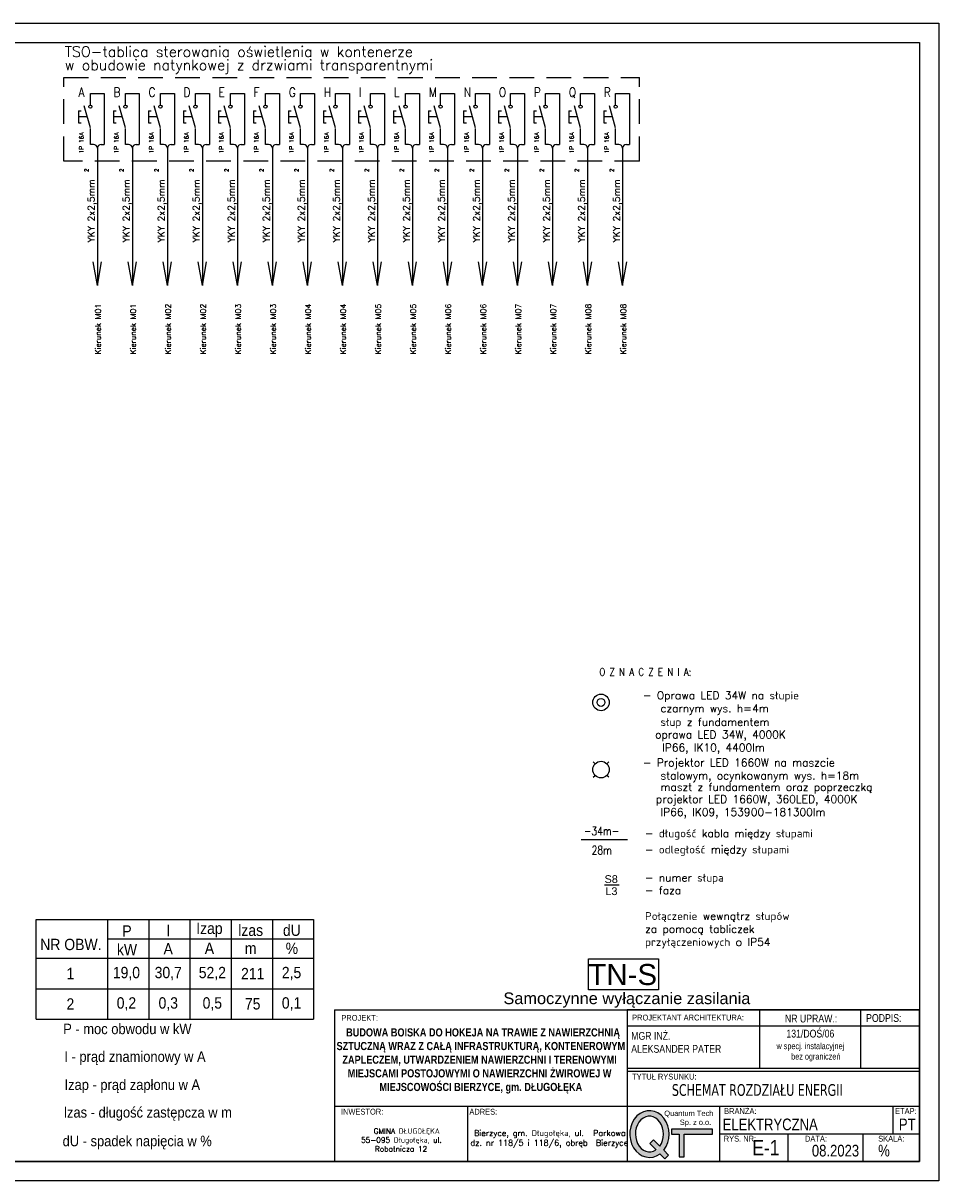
# Model space of a CAD drawing. Extents: x 301 to 2227, y -251 to 46.
# Tile 4 of 10: x 874 to 1109, y -251 to 46. Entities that reach past the tile are written whole.
import ezdxf
from ezdxf.enums import TextEntityAlignment as Align

# ---------------------------------------------------------------- set-up
doc = ezdxf.new("R2010")
doc.units = 0
doc.linetypes.add('DASHED', pattern=[19.05, 12.7, -6.35])
doc.layers.get('0').update_dxf_attribs({"linetype": 'CONTINUOUS'})
doc.layers.add('Z_ramka', color=7, linetype='CONTINUOUS')
doc.styles.add('PS-opis-bg', font='txt', dxfattribs={"width": 0.8})
doc.styles.add('ROMANC', font='arial.ttf', dxfattribs={"height": 0.2})
doc.styles.add('ROMANS', font='romans.shx', dxfattribs={"height": 0.2})
doc.styles.get("Standard").update_dxf_attribs({"font": 'romans.shx'})
doc.styles.add('TABELKA', font='arial.ttf')

# ---------------------------------------------------------------- blocks, each defined once
blk = doc.blocks.new('zw$C8BF')
h = blk.add_hatch(color=256)
edge = h.paths.add_edge_path()
edge.add_line((6.45, 1.06), (7.51, 0))
edge.add_line((7.51, 0), (8.29, 0.78))
edge.add_line((8.29, 0.78), (7.24, 1.83))
edge.add_ellipse((4.2, 5.28), major_axis=(0, 5), ratio=0.84, start_angle=226.3587, end_angle=572.4392)
edge = h.paths.add_edge_path(flags=16)
edge.add_line((4.26, 3.25), (5.6, 1.92))
edge.add_ellipse((4.2, 5.28), major_axis=(0, -3.8), ratio=0.789474, start_angle=-313.1631, end_angle=27.7397, ccw=False)
edge.add_line((6.39, 2.68), (5.04, 4.03))
edge.add_line((5.04, 4.03), (4.26, 3.25))
blk.add_hatch(color=256).paths.add_polyline_path([(8.92, 6.29), (8.92, 5.23), (10.55, 5.23), (10.55, 0.42), (11.6, 0.42), (11.6, 5.23), (17.67, 5.23), (17.67, 6.29)])
for points in [[(11.6, 5.23), (17.67, 5.23), (17.67, 6.29), (8.92, 6.29), (8.92, 5.23), (10.55, 5.23)], [(10.55, 5.23), (10.55, 0.42), (11.6, 0.42), (11.6, 5.23)], [(6.39, 2.68), (5.04, 4.03), (4.26, 3.25), (5.6, 1.92)], [(6.45, 1.06), (7.51, 0), (8.29, 0.78), (7.24, 1.83)]]:
    blk.add_lwpolyline(points)
for major_axis, ratio, start_param, end_param in [((0, 5), 0.84, 3.950705, 9.990949), ((0, 3.8), 0.789474, 3.95905, 9.908927)]:
    blk.add_ellipse((4.2, 5.28), major_axis=major_axis, ratio=ratio, start_param=start_param, end_param=end_param)
at = {"insert": (6.89, 10.28), "char_height": 1.15, "width": 10.7802, "attachment_point": 1}
blk.add_mtext('{\\f@MS UI Gothic|b0|i0|c238|p34;\\W1.11329; }{\\f@MS UI Gothic|b0|i0|c238|p34;Quantum Tech }\\P{\\f@MS UI Gothic|b0|i0|c238|p34;\\W8.89534; }{\\f@MS UI Gothic|b0|i0|c238|p34;Sp. z o.o.}', dxfattribs=at)

msp = doc.modelspace()

# ---------------------------------------------------------------- linework, layer by layer
at = {"color": 5}
for p, q in [((306.28, 41.46), (1104.27, 41.46)), ((1104.27, 41.46), (1104.27, -245.54)), ((306.28, -245.54), (1104.27, -245.54))]:
    msp.add_line(p, q, dxfattribs=at)
at = {"color": 2, "linetype": 'DASHED', "ltscale": 0.5}
for p, q in [((884.79, 11.07), (884.79, 32.49)), ((884.79, 32.49), (1032.45, 32.49)), ((1032.45, 11.07), (1032.45, 32.49)), ((1032.45, 11.07), (884.79, 11.07))]:
    msp.add_line(p, q, dxfattribs=at)
at = {"linetype": 'Continuous'}
for p, q in [((891.6, 25.23), (891.6, 28.43)), ((900.58, 25.23), (900.58, 28.43)), ((909.56, 25.23), (909.56, 28.43)), ((918.55, 25.23), (918.55, 28.43)), ((927.53, 25.23), (927.53, 28.43)), ((936.52, 25.23), (936.52, 28.43)), ((945.5, 25.23), (945.5, 28.43)), ((954.48, 25.23), (954.48, 28.43)), ((963.47, 25.23), (963.47, 28.43)), ((972.45, 25.23), (972.45, 28.43)), ((981.43, 25.23), (981.43, 28.43)), ((990.42, 25.23), (990.42, 28.43)), ((999.4, 25.23), (999.4, 28.43)), ((1008.38, 25.23), (1008.38, 28.43)), ((1017.37, 25.23), (1017.37, 28.43)), ((1026.35, 25.23), (1026.35, 28.43)), ((891.6, 15.35), (891.6, 19.4)), ((900.58, 15.35), (900.58, 19.4)), ((909.56, 15.35), (909.56, 19.4)), ((918.55, 15.35), (918.55, 19.4)), ((927.53, 15.35), (927.53, 19.4)), ((936.52, 15.35), (936.52, 19.4)), ((945.5, 15.35), (945.5, 19.4)), ((954.48, 15.35), (954.48, 19.4)), ((963.47, 15.35), (963.47, 19.4)), ((972.45, 15.35), (972.45, 19.4)), ((981.43, 15.35), (981.43, 19.4)), ((990.42, 15.35), (990.42, 19.4)), ((999.4, 15.35), (999.4, 19.4)), ((1008.38, 15.35), (1008.38, 19.4)), ((1017.37, 15.35), (1017.37, 19.4)), ((1026.35, 15.35), (1026.35, 19.4)), ((1023.48, -174.63), (1027.25, -174.63)), ((877.66, -183.52), (948.86, -183.52)), ((877.66, -209.05), (877.66, -183.52)), ((896, -183.52), (896, -209.05)), ((906.58, -183.52), (906.58, -209.05)), ((917.15, -183.52), (917.15, -209.05)), ((927.72, -183.52), (927.72, -209.05)), ((938.29, -183.52), (938.29, -201.24)), ((938.29, -183.52), (938.29, -209.05)), ((948.86, -183.52), (948.86, -209.05)), ((896, -188.46), (948.86, -188.46)), ((877.66, -193.44), (948.86, -193.44)), ((877.66, -201.24), (948.86, -201.24)), ((877.66, -209.05), (948.86, -209.05))]:
    msp.add_line(p, q, dxfattribs=at)
for p, q in [((891.6, 28.43), (895.18, 28.43)), ((895.18, 28.43), (895.18, 15.35)), ((900.58, 28.43), (904.16, 28.43)), ((904.16, 28.43), (904.16, 15.35)), ((909.56, 28.43), (913.15, 28.43)), ((913.15, 28.43), (913.15, 15.35)), ((918.55, 28.43), (922.13, 28.43)), ((922.13, 28.43), (922.13, 15.35)), ((927.53, 28.43), (931.11, 28.43)), ((931.11, 28.43), (931.11, 15.35)), ((936.52, 28.43), (940.1, 28.43)), ((940.1, 28.43), (940.1, 15.35)), ((945.5, 28.43), (949.08, 28.43)), ((949.08, 28.43), (949.08, 15.35)), ((954.48, 28.43), (958.06, 28.43)), ((958.06, 28.43), (958.06, 15.35)), ((963.47, 28.43), (967.05, 28.43)), ((967.05, 28.43), (967.05, 15.35)), ((972.45, 28.43), (976.03, 28.43)), ((976.03, 28.43), (976.03, 15.35)), ((981.43, 28.43), (985.02, 28.43)), ((985.02, 28.43), (985.02, 15.35)), ((990.42, 28.43), (994, 28.43)), ((994, 28.43), (994, 15.35)), ((999.4, 28.43), (1002.98, 28.43)), ((1002.98, 28.43), (1002.98, 15.35)), ((1008.38, 28.43), (1011.97, 28.43)), ((1011.97, 28.43), (1011.97, 15.35)), ((1017.37, 28.43), (1020.95, 28.43)), ((1020.95, 28.43), (1020.95, 15.35)), ((1026.35, 28.43), (1029.93, 28.43)), ((1029.93, 28.43), (1029.93, 15.35)), ((892.39, 15.35), (891.6, 15.35)), ((894.39, 15.35), (895.18, 15.35)), ((901.37, 15.35), (900.58, 15.35)), ((903.37, 15.35), (904.16, 15.35)), ((910.36, 15.35), (909.56, 15.35)), ((912.36, 15.35), (913.15, 15.35)), ((919.34, 15.35), (918.55, 15.35)), ((921.34, 15.35), (922.13, 15.35)), ((928.32, 15.35), (927.53, 15.35)), ((930.32, 15.35), (931.11, 15.35)), ((937.31, 15.35), (936.52, 15.35)), ((939.31, 15.35), (940.1, 15.35)), ((946.29, 15.35), (945.5, 15.35)), ((948.29, 15.35), (949.08, 15.35)), ((955.27, 15.35), (954.48, 15.35)), ((957.27, 15.35), (958.06, 15.35)), ((964.26, 15.35), (963.47, 15.35)), ((966.26, 15.35), (967.05, 15.35)), ((973.24, 15.35), (972.45, 15.35)), ((975.24, 15.35), (976.03, 15.35)), ((982.22, 15.35), (981.43, 15.35)), ((984.22, 15.35), (985.02, 15.35)), ((991.21, 15.35), (990.42, 15.35)), ((993.21, 15.35), (994, 15.35)), ((1000.19, 15.35), (999.4, 15.35)), ((1002.19, 15.35), (1002.98, 15.35)), ((1009.17, 15.35), (1008.38, 15.35)), ((1011.17, 15.35), (1011.97, 15.35)), ((1018.16, 15.35), (1017.37, 15.35)), ((1020.16, 15.35), (1020.95, 15.35)), ((1027.14, 15.35), (1026.35, 15.35)), ((1029.14, 15.35), (1029.93, 15.35)), ((893.39, 14.35), (893.39, -20.88)), ((902.37, 14.35), (902.37, -20.88)), ((911.36, 14.35), (911.36, -20.88)), ((920.34, 14.35), (920.34, -20.88)), ((929.32, 14.35), (929.32, -20.88)), ((938.31, 14.35), (938.31, -20.88)), ((947.29, 14.35), (947.29, -20.88)), ((956.27, 14.35), (956.27, -20.88)), ((965.26, 14.35), (965.26, -20.88)), ((974.24, 14.35), (974.24, -20.88)), ((983.22, 14.35), (983.22, -20.88)), ((992.21, 14.35), (992.21, -20.88)), ((1001.19, 14.35), (1001.19, -20.88)), ((1010.17, 14.35), (1010.17, -20.88)), ((1019.16, 14.35), (1019.16, -20.88)), ((1028.14, 14.35), (1028.14, -20.88)), ((893.39, -20.88), (892.33, -14.81)), ((893.39, -20.88), (894.45, -14.81)), ((902.37, -20.88), (901.31, -14.81)), ((902.37, -20.88), (903.44, -14.81)), ((911.36, -20.88), (910.29, -14.81)), ((911.36, -20.88), (912.42, -14.81)), ((920.34, -20.88), (919.28, -14.81)), ((920.34, -20.88), (921.4, -14.81)), ((929.32, -20.88), (928.26, -14.81)), ((929.32, -20.88), (930.39, -14.81)), ((938.31, -20.88), (937.24, -14.81)), ((938.31, -20.88), (939.37, -14.81)), ((947.29, -20.88), (946.23, -14.81)), ((947.29, -20.88), (948.35, -14.81)), ((956.27, -20.88), (955.21, -14.81)), ((956.27, -20.88), (957.34, -14.81)), ((965.26, -20.88), (964.19, -14.81)), ((965.26, -20.88), (966.32, -14.81)), ((974.24, -20.88), (973.18, -14.81)), ((974.24, -20.88), (975.3, -14.81)), ((983.22, -20.88), (982.16, -14.81)), ((983.22, -20.88), (984.29, -14.81)), ((992.21, -20.88), (991.14, -14.81)), ((992.21, -20.88), (993.27, -14.81)), ((1001.19, -20.88), (1000.13, -14.81)), ((1001.19, -20.88), (1002.25, -14.81)), ((1010.17, -20.88), (1009.11, -14.81)), ((1010.17, -20.88), (1011.24, -14.81)), ((1019.16, -20.88), (1018.09, -14.81)), ((1019.16, -20.88), (1020.22, -14.81)), ((1028.14, -20.88), (1027.08, -14.81)), ((1028.14, -20.88), (1029.2, -14.81)), ((1029.43, -163.09), (1017.47, -163.09))]:
    msp.add_line(p, q)
at = {"color": 1}
for p, q in [((888.54, 23.95), (888.54, 20.9)), ((888.54, 23.95), (889.23, 23.95)), ((897.52, 23.95), (897.52, 20.9)), ((897.52, 23.95), (898.21, 23.95)), ((906.51, 23.95), (907.2, 23.95)), ((906.51, 23.95), (906.51, 20.9)), ((915.49, 23.95), (916.18, 23.95)), ((915.49, 23.95), (915.49, 20.9)), ((924.48, 23.95), (924.48, 20.9)), ((924.48, 23.95), (925.16, 23.95)), ((933.46, 23.95), (933.46, 20.9)), ((933.46, 23.95), (934.15, 23.95)), ((942.44, 23.95), (943.13, 23.95)), ((942.44, 23.95), (942.44, 20.9)), ((951.43, 23.95), (952.11, 23.95)), ((951.43, 23.95), (951.43, 20.9)), ((960.41, 23.95), (960.41, 20.9)), ((960.41, 23.95), (961.1, 23.95)), ((969.39, 23.95), (970.08, 23.95)), ((969.39, 23.95), (969.39, 20.9)), ((978.38, 23.95), (978.38, 20.9)), ((978.38, 23.95), (979.07, 23.95)), ((987.36, 23.95), (987.36, 20.9)), ((987.36, 23.95), (988.05, 23.95)), ((996.34, 23.95), (997.03, 23.95)), ((996.34, 23.95), (996.34, 20.9)), ((1005.33, 23.95), (1006.02, 23.95)), ((1005.33, 23.95), (1005.33, 20.9)), ((1014.31, 23.95), (1014.31, 20.9)), ((1014.31, 23.95), (1015, 23.95)), ((1023.29, 23.95), (1023.29, 20.9)), ((1023.29, 23.95), (1023.98, 23.95)), ((890.8, 22.43), (888.54, 22.43)), ((888.54, 20.9), (889.23, 20.9)), ((899.78, 22.43), (897.52, 22.43)), ((897.52, 20.9), (898.21, 20.9)), ((908.77, 22.43), (906.51, 22.43)), ((906.51, 20.9), (907.2, 20.9)), ((917.75, 22.43), (915.49, 22.43)), ((915.49, 20.9), (916.18, 20.9)), ((926.73, 22.43), (924.48, 22.43)), ((924.48, 20.9), (925.16, 20.9)), ((935.72, 22.43), (933.46, 22.43)), ((933.46, 20.9), (934.15, 20.9)), ((944.7, 22.43), (942.44, 22.43)), ((942.44, 20.9), (943.13, 20.9)), ((953.68, 22.43), (951.43, 22.43)), ((951.43, 20.9), (952.11, 20.9)), ((962.67, 22.43), (960.41, 22.43)), ((960.41, 20.9), (961.1, 20.9)), ((971.65, 22.43), (969.39, 22.43)), ((969.39, 20.9), (970.08, 20.9)), ((980.63, 22.43), (978.38, 22.43)), ((978.38, 20.9), (979.07, 20.9)), ((989.62, 22.43), (987.36, 22.43)), ((987.36, 20.9), (988.05, 20.9)), ((998.6, 22.43), (996.34, 22.43)), ((996.34, 20.9), (997.03, 20.9)), ((1007.59, 22.43), (1005.33, 22.43)), ((1005.33, 20.9), (1006.02, 20.9)), ((1016.57, 22.43), (1014.31, 22.43)), ((1014.31, 20.9), (1015, 20.9)), ((1025.55, 22.43), (1023.29, 22.43)), ((1023.29, 20.9), (1023.98, 20.9)), ((1021.1, -143.53), (1020.62, -143.05)), ((1024.09, -143.53), (1024.58, -143.05)), ((1020.62, -147.01), (1021.1, -146.53)), ((1024.58, -147.01), (1024.09, -146.53))]:
    msp.add_line(p, q, dxfattribs=at)
at = {"color": 1, "linetype": 'Continuous'}
for p, q in [((891.6, 19.62), (890, 25.23)), ((900.58, 19.62), (898.98, 25.23)), ((909.56, 19.62), (907.97, 25.23)), ((918.55, 19.62), (916.95, 25.23)), ((927.53, 19.62), (925.93, 25.23)), ((936.52, 19.62), (934.92, 25.23)), ((945.5, 19.62), (943.9, 25.23)), ((954.48, 19.62), (952.89, 25.23)), ((963.47, 19.62), (961.87, 25.23)), ((972.45, 19.62), (970.85, 25.23)), ((981.43, 19.62), (979.84, 25.23)), ((990.42, 19.62), (988.82, 25.23)), ((999.4, 19.62), (997.8, 25.23)), ((1008.38, 19.62), (1006.79, 25.23)), ((1017.37, 19.62), (1015.77, 25.23)), ((1026.35, 19.62), (1024.75, 25.23))]:
    msp.add_line(p, q, dxfattribs=at)
msp.add_lwpolyline([(1019.43, -193.6), (1037.34, -193.6), (1037.34, -201.56), (1019.43, -201.56)], close=True)
at = {"color": 1}
for centre, radius in [((891.6, 25.04), 0.417), ((900.58, 25.04), 0.417), ((909.56, 25.04), 0.417), ((918.55, 25.04), 0.417), ((927.53, 25.04), 0.417), ((936.52, 25.04), 0.417), ((945.5, 25.04), 0.417), ((954.48, 25.04), 0.417), ((963.47, 25.04), 0.417), ((972.45, 25.04), 0.417), ((981.43, 25.04), 0.417), ((990.42, 25.04), 0.417), ((999.4, 25.04), 0.417), ((1008.38, 25.04), 0.417), ((1017.37, 25.04), 0.417), ((1026.35, 25.04), 0.417), ((1022.6, -127.8), 2.12), ((1022.6, -127.8), 1.01), ((1022.6, -145.03), 2.12)]:
    msp.add_circle(centre, radius, dxfattribs=at)
for centre, start, end in [((892.39, 14.35), 0, 90), ((894.39, 14.35), 90, 180), ((901.37, 14.35), 0, 90), ((903.37, 14.35), 90, 180), ((910.36, 14.35), 0, 90), ((912.36, 14.35), 90, 180), ((919.34, 14.35), 0, 90), ((921.34, 14.35), 90, 180), ((928.32, 14.35), 0, 90), ((930.32, 14.35), 90, 180), ((937.31, 14.35), 0, 90), ((939.31, 14.35), 90, 180), ((946.29, 14.35), 0, 90), ((948.29, 14.35), 90, 180), ((955.27, 14.35), 0, 90), ((957.27, 14.35), 90, 180), ((964.26, 14.35), 0, 90), ((966.26, 14.35), 90, 180), ((973.24, 14.35), 0, 90), ((975.24, 14.35), 90, 180), ((982.22, 14.35), 0, 90), ((984.22, 14.35), 90, 180), ((991.21, 14.35), 0, 90), ((993.21, 14.35), 90, 180), ((1000.19, 14.35), 0, 90), ((1002.19, 14.35), 90, 180), ((1009.17, 14.35), 0, 90), ((1011.17, 14.35), 90, 180), ((1018.16, 14.35), 0, 90), ((1020.16, 14.35), 90, 180), ((1027.14, 14.35), 0, 90), ((1029.14, 14.35), 90, 180)]:
    msp.add_arc(centre, 1, start, end)
at = {"layer": 'Z_ramka'}
for p, q in [((954.27, -206.65), (1029.27, -206.65)), ((954.27, -206.65), (954.27, -245.54)), ((1029.27, -206.65), (1104.27, -206.65)), ((1029.27, -206.65), (1104.27, -206.65)), ((1063.35, -221.62), (1063.35, -206.65)), ((1089.28, -221.62), (1089.28, -206.65)), ((1029.27, -210.75), (1104.27, -210.75)), ((1029.27, -221.62), (1104.27, -221.62)), ((1029.27, -221.62), (1104.27, -221.62)), ((1029.27, -221.62), (1104.27, -221.62)), ((1029.27, -221.62), (1104.27, -221.62)), ((1029.27, -221.62), (1104.27, -221.62)), ((1029.27, -221.62), (1104.27, -221.62)), ((1029.27, -221.62), (1104.27, -221.62)), ((1029.27, -222.37), (1104.27, -222.37)), ((1029.27, -222.37), (1104.27, -222.37)), ((1029.27, -222.37), (1104.27, -222.37)), ((1029.27, -222.37), (1104.27, -222.37)), ((1029.27, -222.37), (1104.27, -222.37)), ((1029.27, -222.37), (1104.27, -222.37)), ((1029.27, -222.37), (1104.27, -222.37)), ((954.27, -231.37), (1029.27, -231.37)), ((988.35, -231.37), (988.35, -245.54)), ((1029.27, -231.37), (1104.27, -231.37)), ((1029.27, -231.37), (1104.27, -231.37)), ((1029.27, -231.37), (1104.27, -231.37)), ((1053.09, -245.54), (1053.09, -231.37)), ((1097.53, -238.45), (1097.53, -231.37)), ((1053.09, -238.45), (1104.27, -238.45)), ((1070.59, -245.54), (1070.59, -238.45)), ((1089.84, -245.54), (1089.84, -238.45)), ((954.27, -245.54), (1029.27, -245.54)), ((1029.27, -245.54), (1104.27, -245.54)), ((1029.27, -245.54), (1104.27, -245.54)), ((1029.27, -245.54), (1104.27, -245.54)), ((1029.27, -245.54), (1104.27, -245.54)), ((1029.27, -245.54), (1104.27, -245.54))]:
    msp.add_line(p, q, dxfattribs=at)
for points in [[(301.28, 46.46), (1109.27, 46.46), (1109.27, -250.54), (301.28, -250.54)], [(306.28, 41.46), (1104.27, 41.46), (1104.27, -245.54), (306.28, -245.54)], [(1029.27, -245.54), (1104.27, -245.54), (1104.27, -206.65), (1029.27, -206.65)]]:
    msp.add_lwpolyline(points, close=True, dxfattribs=at)

# ---------------------------------------------------------------- block references
at = {"layer": 'Z_ramka', "xscale": 1.2, "yscale": 1.2, "zscale": 1.2}
msp.add_blockref('zw$C8BF', (1029.99, -244.86), dxfattribs=at)

# ---------------------------------------------------------------- texts
at = {"color": 7}
for s, p in [('TSO-tablica sterowania oświetlenia w kontenerze', (885.04, 37.82)), ('w obudowie natynkowej z drzwiami transparentnymi', (885.04, 34.38))]:
    msp.add_text(s, height=2.6815, dxfattribs=at).set_placement(p)
at = {"color": 7, "width": 0.85}
for s, p in [('A', (888.58, 27.56)), ('B', (897.56, 27.56)), ('C', (906.54, 27.56)), ('D', (915.53, 27.56)), ('E', (924.51, 27.56)), ('F', (933.49, 27.56)), ('G', (942.48, 27.56)), ('H', (951.46, 27.56)), ('I', (960.45, 27.56)), ('L', (969.43, 27.56)), ('M', (978.41, 27.56)), ('N', (987.4, 27.56)), ('O', (996.38, 27.56)), ('P', (1005.36, 27.56)), ('Q', (1014.35, 27.56)), ('R', (1023.33, 27.56))]:
    msp.add_text(s, height=2.35, dxfattribs=at).set_placement(p)
at = {"linetype": 'Continuous', "style": 'ROMANS'}
for p in [(889.85, 13.04), (898.83, 13.04), (907.81, 13.04), (916.8, 13.04), (925.78, 13.04), (934.76, 13.04), (943.75, 13.04), (952.73, 13.04), (961.71, 13.04), (970.7, 13.04), (979.68, 13.04), (988.66, 13.04), (997.65, 13.04), (1006.63, 13.04), (1015.61, 13.04), (1024.6, 13.04)]:
    msp.add_text('1P 16A', height=1.1, rotation=90, dxfattribs=at).set_placement(p)
at = {"color": 7}
for s, height, p in [('2', 1.03, (891.13, 8.29)), ('2', 1.03, (900.12, 8.29)), ('2', 1.03, (909.1, 8.29)), ('2', 1.03, (918.08, 8.29)), ('2', 1.03, (927.07, 8.29)), ('2', 1.03, (936.05, 8.29)), ('2', 1.03, (945.03, 8.29)), ('2', 1.03, (954.02, 8.29)), ('2', 1.03, (963, 8.29)), ('2', 1.03, (971.98, 8.29)), ('2', 1.03, (980.97, 8.29)), ('2', 1.03, (989.95, 8.29)), ('2', 1.03, (998.93, 8.29)), ('2', 1.03, (1007.92, 8.29)), ('2', 1.03, (1016.9, 8.29)), ('2', 1.03, (1025.88, 8.29)), ('YKY 2x2,5mm', 1.7189, (892.68, -9.79)), ('YKY 2x2,5mm', 1.7189, (901.66, -9.79)), ('YKY 2x2,5mm', 1.7189, (910.65, -9.79)), ('YKY 2x2,5mm', 1.7189, (919.63, -9.79)), ('YKY 2x2,5mm', 1.7189, (928.62, -9.79)), ('YKY 2x2,5mm', 1.7189, (937.6, -9.79)), ('YKY 2x2,5mm', 1.7189, (946.58, -9.79)), ('YKY 2x2,5mm', 1.7189, (955.57, -9.79)), ('YKY 2x2,5mm', 1.7189, (964.55, -9.79)), ('YKY 2x2,5mm', 1.7189, (973.53, -9.79)), ('YKY 2x2,5mm', 1.7189, (982.52, -9.79)), ('YKY 2x2,5mm', 1.7189, (991.5, -9.79)), ('YKY 2x2,5mm', 1.7189, (1000.48, -9.79)), ('YKY 2x2,5mm', 1.7189, (1009.47, -9.79)), ('YKY 2x2,5mm', 1.7189, (1018.45, -9.79)), ('YKY 2x2,5mm', 1.7189, (1027.43, -9.79)), ('Kierunek MO1', 1.4078, (894.28, -38.51)), ('Kierunek MO1', 1.4078, (903.26, -38.51)), ('Kierunek MO2', 1.4078, (912.24, -38.51)), ('Kierunek MO2', 1.4078, (921.23, -38.51)), ('Kierunek MO3', 1.4078, (930.21, -38.51)), ('Kierunek MO3', 1.4078, (939.2, -38.51)), ('Kierunek MO4', 1.4078, (948.18, -38.51)), ('Kierunek MO4', 1.4078, (957.16, -38.51)), ('Kierunek MO5', 1.4078, (966.15, -38.51)), ('Kierunek MO5', 1.4078, (975.13, -38.51)), ('Kierunek MO6', 1.4078, (984.11, -38.51)), ('Kierunek MO6', 1.4078, (993.1, -38.51)), ('Kierunek MO7', 1.4078, (1002.08, -38.51)), ('Kierunek MO7', 1.4078, (1011.06, -38.51)), ('Kierunek MO8', 1.4078, (1020.05, -38.51)), ('Kierunek MO8', 1.4078, (1029.03, -38.51))]:
    msp.add_text(s, height=height, rotation=90, dxfattribs=at).set_placement(p)
at = {"width": 0.8}
for s, height, p in [('O Z N A C Z E N I A:', 2, (1022.18, -120.98)), ('-34m-', 2.166, (1018.2, -161.88)), ('28m', 2.166, (1020.18, -166.78))]:
    msp.add_text(s, height=height, dxfattribs=at).set_placement(p)
for s, p in [('- Oprawa LED 34W na słupie', (1033.35, -127)), ('czarnym wys. h=4m', (1037.85, -130.33)), ('słup z fundamentem', (1037.85, -133.83)), ('  oprawa LED 34W, 4000K', (1033.75, -137.04)), ('IP66, IK10, 4400lm', (1038.25, -140.38)), ('- Projektor LED 1660W na maszcie', (1033.35, -144.23)), ('stalowym, ocynkowanym wys. h=18m', (1037.85, -147.57)), ('maszt z fundamentem oraz poprzeczką', (1037.85, -150.51)), ('  projektor LED 1660W, 360LED, 4000K', (1033.96, -153.62)), ('IP66, IK09, 153900-181300lm', (1037.85, -156.95)), ('- długość kabla między słupami', (1033.82, -162.4)), ('- odległość między słupami', (1033.82, -166.55)), ('- numer słupa', (1033.82, -173.77)), ('- faza', (1033.82, -177.01))]:
    msp.add_text(s, height=2).set_placement(p)
at = {"linetype": 'Continuous', "style": 'ROMANC'}
for s, p in [('S8', (1025.21, -174.13)), ('L3', (1025.26, -177.23))]:
    msp.add_text(s, height=2, dxfattribs=at).set_placement(p, align=Align.CENTER)
at = {"linetype": 'Continuous', "style": 'ROMANC', "width": 0.88}
for s, height, p in [('lzas', 2.916, (932.72, -186.19)), ('dU', 2.916, (943.29, -186.19)), ('P', 2.92, (901, -186.45)), ('I', 2.92, (911.57, -186.32)), ('Izap', 2.916, (922.14, -186.19)), ('NR OBW.', 2.916, (886.6, -189.89)), ('kW', 2.916, (901, -191.13)), ('A', 2.92, (911.57, -191.01)), ('A', 2.92, (922.14, -190.88)), ('m', 2.92, (932.72, -190.88)), ('%', 2.92, (943.29, -190.88)), ('1', 2.92, (886.47, -197.35)), ('19,0', 2.916, (900.85, -197.35)), ('30,7', 2.916, (911.58, -197.35)), ('52,2', 2.916, (922.89, -197.35)), ('211', 2.916, (933.24, -197.35)), ('2,5', 2.916, (943.21, -197.35)), ('2', 2.92, (886.47, -205.15)), ('0,2', 2.916, (900.85, -205.15)), ('0,3', 2.916, (911.58, -205.15)), ('0,5', 2.916, (922.89, -205.15)), ('75', 2.916, (933.24, -205.15)), ('0,1', 2.916, (943.21, -205.15)), ('P - moc obwodu w kW', 2.6928, (901.1, -211.51)), ('I - prąd znamionowy w A', 2.6928, (903.05, -219)), ('Izap - prąd zapłonu w A', 2.6928, (902.36, -226.21)), ('lzas - długość zastępcza w m', 2.6928, (906.39, -233.28)), ('dU - spadek napięcia w %', 2.6928, (903.61, -240.65))]:
    msp.add_text(s, height=height, dxfattribs=at).set_placement(p, align=Align.MIDDLE)
at = {"color": 7, "style": 'TABELKA'}
for s, height, p in [('TN-S', 5.4, (1019.38, -200.31)), ('Samoczynne wyłączanie zasilania', 3, (997.56, -205.21))]:
    msp.add_text(s, height=height, rotation=360, dxfattribs=at).set_placement(p)
at = {"insert": (1033.89, -181.61), "char_height": 2, "width": 67.6284, "attachment_point": 1}
msp.add_mtext('Połączenie wewnątrz słupów\\Pza pomocą tabliczek \\Pprzyłączeniowych o IP54', dxfattribs=at)
at = {"layer": 'Z_ramka', "style": 'PS-opis-bg'}
for s, insert, char_height, width, attachment_point in [('{\\fArial|b0|i0|c238|p34;PROJEKTANT ARCHITEKTURA:}', (1030.58, -207.9), 1.5, 30.3363, 1), ('{\\fArial|b0|i0|c238|p34;PODPIS:}', (1090.61, -207.76), 2, 16.6534, 1), ('{\\fArial|b1|i0|c128|p34;\\W2.57821; }{\\fArial|b1|i0|c128|p34;\\H1.16667x;BUDOWA BOISKA DO HOKEJA NA TRAWIE Z NAWIERZCHNIĄ }{\\fArial|b1|i0|c128|p34;\\W2.57821; }{\\fArial|b1|i0|c128|p34;\\H1.16667x;SZTUCZNĄ WRAZ Z CAŁĄ INFRASTRUKTURĄ, KONTENEROWYM }{\\fArial|b1|i0|c128|p34;\\W2.57821; }{\\fArial|b1|i0|c128|p34;\\H1.16667x;ZAPLECZEM, UTWARDZENIEM NAWIERZCHNI I TERENOWYMI }{\\fArial|b1|i0|c128|p34;\\W2.57821; }{\\fArial|b1|i0|c128|p34;\\H1.16667x;MIEJSCAMI POSTOJOWYMI O NAWIERZCHNI ŻWIROWEJ W }{\\fArial|b1|i0|c128|p34;\\W2.57821; }{\\fArial|b1|i0|c128|p34;\\H1.16667x;MIEJSCOWOŚCI BIERZYCE, gm. DŁUGOŁĘKA}', (991.77, -219.78), 1.8, 75, 5), ('{\\fArial|b0|i0|c238|p34;PROJEKT:}', (955.98, -207.97), 1.5, 30.3363, 1), ('{\\fArial|b0|i0|c238|p34;NR UPRAW.:}', (1069.79, -207.9), 2, 16.6534, 1), ('{\\fArial|b0|i0|c238|p34;MGR INŻ.\\PALEKSANDER PATER}', (1030.35, -212.35), 2, 65.9909, 1), ('{\\fArial|b0|i0|c238|p34;131/DOŚ/06}', (1076.31, -212.78), 2, 25.927, 5), ('{\\fArial|b0|i0|c238|p34;w specj. instalacyjnej}\\P{\\fArial|b0|i0|c238|p34;\\W4.47540; }{\\fArial|b0|i0|c238|p34;bez ograniczeń}', (1076.31, -217.53), 1.6, 25.927, 5), ('{\\fArial|b0|i0|c238|p34;TYTUŁ RYSUNKU:}', (1030.58, -223.06), 1.5, 30.3363, 1), ('{\\fTahoma|b0|i0|c238|p34;SCHEMAT ROZDZIAŁU ENERGII}', (1040.79, -225.73), 3, 89.2128, 1), ('{\\fArial|b0|i0|c238|p34;BRANŻA:}', (1054.18, -231.89), 1.5, 14.0791, 1), ('{\\fArial|b0|i0|c238|p34;INWESTOR:\\P}', (955.88, -232.04), 1.5, 30.3363, 1), ('{\\fArial|b0|i0|c238|p34;ADRES:}', (988.83, -232.06), 1.5, 30.3363, 1), ('{\\fArial|b0|i0|c238|p34;ELEKTRYCZNA}', (1053.8, -234.56), 3, 29.1226, 1), ('{\\fArial|b0|i0|c238|p34;ETAP:}', (1098.04, -231.89), 1.5, 5.583, 1), ('{\\fArial|b0|i0|c238|p34;PT}', (1099.01, -234.56), 3, 29.1226, 1), ('{\\fArial|b0|i0|c238|p34;RYS. NR:}', (1054.08, -238.97), 1.5, 14.0791, 1), ('{\\fArial|b0|i0|c238|p34;E-1}', (1064.91, -242.03), 4, 11.1074, 5), ('{\\fArial|b0|i0|c238|p34;DATA:}', (1074.92, -238.97), 1.5, 7.8879, 1), ('{\\fArial|b0|i0|c238|p34;SKALA:}', (1093.71, -238.97), 1.5, 7.8879, 1), ('{\\fArial|b0|i0|c238|p34;08.2023}', (1076.7, -241.29), 3, 12.2715, 1), ('{\\fArial|b0|i0|c238|p34;%}', (1093.7, -241.29), 3, 12.2715, 1)]:
    msp.add_mtext(s, dxfattribs=dict(at, insert=insert, char_height=char_height, width=width, attachment_point=attachment_point))
at = {"layer": 'Z_ramka', "char_height": 1.5, "attachment_point": 5}
for s, insert, width in [('{\\Fromans.shx;\\W2.83325; }{\\A1;\\H0.91667x;GMINA DŁUGOŁĘKA}\\P{\\Fromans.shx;\\W1.07010; }{\\A1;\\H0.91667x;55-095 Długołęka, ul. }{\\Fromans.shx;\\W1.07010; }{\\A1;\\H0.91667x;Robotnicza 12}', (971.31, -240.06), 34.0802), ('{\\Fromans.shx;\\W1.30947; }Bierzyce, gm. Długołęka, ul. {\\Fromans.shx;\\W1.30947; }Parkowa\\P{\\Fromans.shx;\\W1.04632; }{\\A1;dz. nr 118/5 i 118/6, obręb }{\\Fromans.shx;\\W1.04632; }{\\A1;Bierzyce}', (1008.81, -239.78), 40.9198)]:
    msp.add_mtext(s, dxfattribs=dict(at, insert=insert, width=width))

doc.saveas('drawing.dxf')
